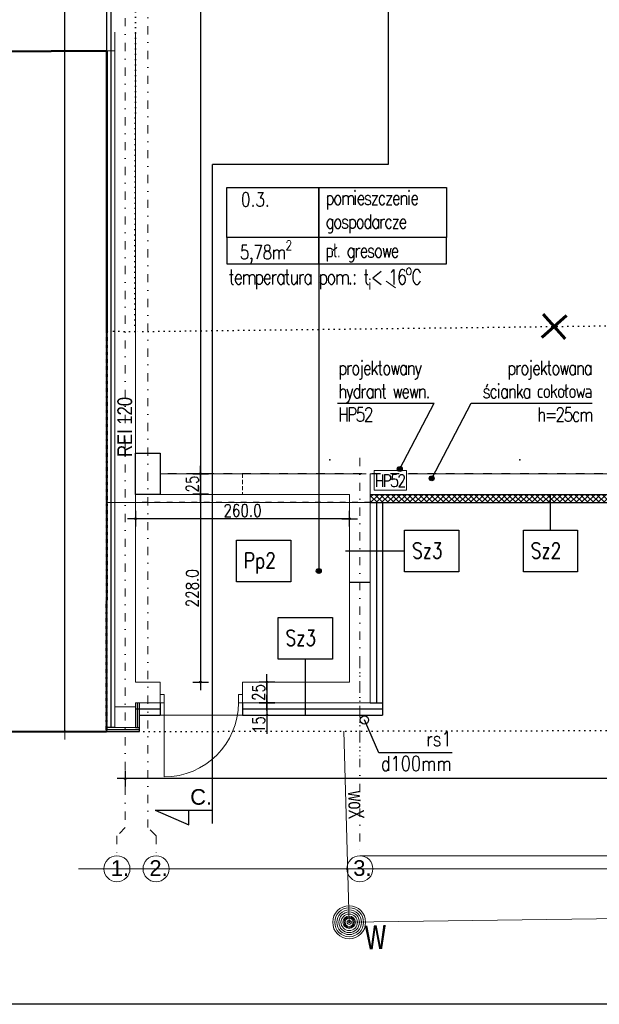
# Model space of a CAD drawing. Header units: millimetres. Extents: x 22865 to 60762, y -18816 to 15611.
# Tile 207 of 256: x 34777 to 35481, y 4731 to 5926. Entities that reach past the tile are written whole.
import ezdxf
from ezdxf.enums import TextEntityAlignment as Align

# ---------------------------------------------------------------- set-up
doc = ezdxf.new("R2010")
doc.units = ezdxf.units.MM
for name, pattern in [('1_12', [3, 1, -1, 0, -1]), ('1_OTDI', [0]), ('1_OTKU', [2, 1.5, -0.5]), ('2_EGBU_A', [0]), ('3_SUWP', [0]), ('DASHED', [15, 7, -8]), ('DASHED2', [0.375, 0.25, -0.125]), ('DOT', [6.35, 0, -6.35])]:
    doc.linetypes.add(name, pattern=pattern)
for name, color, linetype in [('bramy przemyslowe', 5, 'Continuous'), ('ocieplenie-styropianXPS', 7, 'Continuous'), ('ocieplenie-welna', 240, 'Continuous'), ('OPISY', 6, 'Continuous'), ('plyty warstwowe PIR', 200, 'Continuous'), ('RAMLA', 2, 'Continuous'), ('RDZENIE', 3, 'Continuous'), ('sciany murowane', 4, 'Continuous'), ('widokowa', 2, 'Continuous'), ('wyburzenia', 14, 'Continuous'), ('WYMIARY', 6, 'Continuous')]:
    doc.layers.add(name, color=color, linetype=linetype)
for name, color, linetype, lineweight in [('CIENKA', 1, 'Continuous', 13), ('OTK_L_4', 7, '1_OTKU', 18), ('projekt', 6, 'Continuous', 9), ('SUW_E_T_2', 5, 'Continuous', 0), ('SUW_T_5', 5, 'Continuous', 18), ('SUWP_E_T_0', 5, 'Continuous', 0), ('SUWP_L_0', 5, '3_SUWP', 18), ('SUWR_T_0', 5, 'Continuous', 18)]:
    doc.layers.add(name, color=color, linetype=linetype, lineweight=lineweight)
doc.layers.add('EGBB_L_0', color=7, linetype='2_EGBU_A', lineweight=50, true_color=0x804000)
doc.layers.add('OSIE SCIAN', color=151, linetype='Continuous', lineweight=18, plot=False)
doc.layers.add('sciany ppozarowe', color=10, linetype='Continuous', lineweight=18, plot=False)
doc.styles.add('1-100', font='simplex.shx', dxfattribs={"width": 0.8, "height": 15})
doc.styles.add('1-50', font='simplex.shx', dxfattribs={"width": 0.8, "height": 12})
doc.styles.add('CONVERTER_11', font='txt.shx', dxfattribs={"width": 0.9})
doc.styles.add('CONVERTER_14', font='txt.shx', dxfattribs={"width": 0.9})
doc.linetypes.add('BATTING', pattern='A,0.0001,-0.1,[134,ltypeshp.shx,S=0.1,R=0,X=-0.1,Y=0],-0.2,[134,ltypeshp.shx,S=0.1,R=180,X=0.1,Y=0],-0.1', length=0.4001)
doc.dimstyles.new('1-100', dxfattribs={"dimscale": 0.5, "dimtxt": 100, "dimasz": 1, "dimexe": 0.18, "dimexo": 0.0625, "dimgap": 5, "dimtad": 1, "dimdec": 1, "dimzin": 0, "dimdsep": 46, "dimtxsty": '1-100', "dimblk1": 'K', "dimblk2": 'K', "dimsah": 1, "dimcen": 0.09, "dimse1": 1, "dimse2": 1, "dimadec": 0, "dimazin": 0, "dimtfac": 1, "dimtdec": 1, "dimtofl": 0, "dimtmove": 0, "dimatfit": 3, "dimldrblk": 'K', "dimfxl": 0, "dimtolj": 1, "dimtzin": 0, "dimarcsym": 0})
doc.dimstyles.new('ME10_DIM_10', dxfattribs={"dimtxt": 62.5, "dimasz": 62.5, "dimexe": 50, "dimexo": 0, "dimgap": 37.5, "dimtad": 1, "dimdsep": 46, "dimtxsty": 'CONVERTER_11', "dimsah": 1, "dimcen": 0.09, "dimclrd": 2, "dimclre": 2, "dimclrt": 3, "dimadec": 0, "dimazin": 0, "dimtfac": 1, "dimtdec": 4, "dimtix": 1, "dimtmove": 0, "dimatfit": 3, "dimfxl": 0, "dimtolj": 1, "dimtzin": 0, "dimarcsym": 0})
doc.dimstyles.new('ME10_DIM_11', dxfattribs={"dimtxt": 62.5, "dimasz": 62.5, "dimexe": 50, "dimexo": 0, "dimgap": 37.5, "dimtad": 1, "dimdsep": 46, "dimtxsty": 'CONVERTER_11', "dimsah": 1, "dimcen": 0.09, "dimclrd": 2, "dimclre": 2, "dimclrt": 3, "dimadec": 0, "dimazin": 0, "dimtfac": 1, "dimtdec": 4, "dimtix": 1, "dimtmove": 0, "dimatfit": 3, "dimfxl": 0, "dimtolj": 1, "dimtzin": 0, "dimarcsym": 0})
doc.dimstyles.new('ME10_DIM_12', dxfattribs={"dimtxt": 62.5, "dimasz": 62.5, "dimexe": 50, "dimexo": 0, "dimgap": 37.5, "dimtad": 1, "dimdsep": 46, "dimtxsty": 'CONVERTER_11', "dimsah": 1, "dimcen": 0.09, "dimclrd": 2, "dimclre": 2, "dimclrt": 3, "dimadec": 0, "dimazin": 0, "dimtfac": 1, "dimtdec": 4, "dimtix": 1, "dimtmove": 0, "dimatfit": 3, "dimfxl": 0, "dimtolj": 1, "dimtzin": 0, "dimarcsym": 0})

# ---------------------------------------------------------------- blocks, each defined once
blk = doc.blocks.new('4_SUWW')
at = {"linetype": 'Continuous'}
for radius in [0.2, 0.175, 0.15, 0.125, 0.1, 0.075, 0.05, 0.025, 0.00715]:
    blk.add_circle((0, 0), radius, dxfattribs=at)
blk = doc.blocks.new('4_SUPS')
at = {"linetype": 'Continuous'}
blk.add_circle((0, 0), 0.0625, dxfattribs=at)
blk = doc.blocks.new('K')
for p, q in [((-19.1, 0), (19.1, 0)), ((0, -19.1), (0, 19.1))]:
    blk.add_line(p, q)
blk.add_circle((0, 0), 2.02)
blk = doc.blocks.new('*D113')
at = {"layer": 'WYMIARY', "color": 0, "lineweight": -2}
blk.add_line((34997, 7139.6), (34997, 5375.6), dxfattribs=at)
at = {"layer": 'WYMIARY', "color": 0, "linetype": 'ByBlock', "lineweight": -2, "xscale": 0.5, "yscale": 0.5, "zscale": 0.5}
for p, rotation in [((34997, 7140.1), 90), ((34997, 5375.1), 270)]:
    blk.add_blockref('K', p, dxfattribs=dict(at, rotation=rotation))
at = {"layer": 'WYMIARY', "color": 0, "insert": (34987, 6257.6), "char_height": 15, "attachment_point": 5, "rotation": 90, "style": '1-100'}
blk.add_mtext('\\A1;1765.0', dxfattribs=at)
blk = doc.blocks.new('*D347')
at = {"layer": 'WYMIARY', "color": 0, "lineweight": -2}
blk.add_line((34997, 5349.6), (34997, 5122.6), dxfattribs=at)
at = {"layer": 'WYMIARY', "color": 0, "linetype": 'ByBlock', "lineweight": -2, "xscale": 0.5, "yscale": 0.5, "zscale": 0.5}
for p, rotation in [((34997, 5350.1), 90), ((34997, 5122.1), 270)]:
    blk.add_blockref('K', p, dxfattribs=dict(at, rotation=rotation))
at = {"layer": 'WYMIARY', "color": 0, "insert": (34987, 5236.1), "char_height": 15, "attachment_point": 5, "rotation": 90, "style": '1-100'}
blk.add_mtext('\\A1;228.0', dxfattribs=at)
blk = doc.blocks.new('*D784')
at = {"layer": 'WYMIARY', "color": 0, "lineweight": -2}
blk.add_line((34997, 5374.6), (34997, 5350.6), dxfattribs=at)
at = {"layer": 'WYMIARY', "color": 0, "linetype": 'ByBlock', "lineweight": -2, "xscale": 0.5, "yscale": 0.5, "zscale": 0.5}
for p, rotation in [((34997, 5375.1), 90), ((34997, 5350.1), 270)]:
    blk.add_blockref('K', p, dxfattribs=dict(at, rotation=rotation))
at = {"layer": 'WYMIARY', "color": 0, "ltscale": 0.2, "insert": (34987, 5362.6), "char_height": 15, "attachment_point": 5, "rotation": 90, "style": '1-100'}
blk.add_mtext('\\A1;25', dxfattribs=at)
blk = doc.blocks.new('*D785')
at = {"layer": 'WYMIARY', "color": 0, "lineweight": -2}
blk.add_line((35077.6, 5121.6), (35077.6, 5097.6), dxfattribs=at)
at = {"layer": 'WYMIARY', "color": 0, "linetype": 'ByBlock', "lineweight": -2, "xscale": 0.5, "yscale": 0.5, "zscale": 0.5}
for p, rotation in [((35077.6, 5122.1), 90), ((35077.6, 5097.1), 270)]:
    blk.add_blockref('K', p, dxfattribs=dict(at, rotation=rotation))
at = {"layer": 'WYMIARY', "color": 0, "ltscale": 0.2, "insert": (35067.6, 5109.6), "char_height": 15, "attachment_point": 5, "rotation": 90, "style": '1-100'}
blk.add_mtext('\\A1;25', dxfattribs=at)
blk = doc.blocks.new('*D786')
at = {"layer": 'WYMIARY', "color": 0, "lineweight": -2}
for p, q in [((35077.6, 5096.6), (35077.6, 5082.6)), ((35077.6, 5082.1), (35077.6, 5059.4))]:
    blk.add_line(p, q, dxfattribs=at)
at = {"layer": 'WYMIARY', "color": 0, "linetype": 'ByBlock', "lineweight": -2, "xscale": 0.5, "yscale": 0.5, "zscale": 0.5}
for p, rotation in [((35077.6, 5097.1), 90), ((35077.6, 5082.1), 270)]:
    blk.add_blockref('K', p, dxfattribs=dict(at, rotation=rotation))
at = {"layer": 'WYMIARY', "color": 0, "ltscale": 0.2, "insert": (35067.6, 5070.5), "char_height": 15, "attachment_point": 5, "rotation": 90, "style": '1-100'}
blk.add_mtext('\\A1;15', dxfattribs=at)
blk = doc.blocks.new('*D787')
at = {"layer": 'WYMIARY', "color": 0, "lineweight": -2}
blk.add_line((35177.5, 5320.4), (34918.5, 5320.4), dxfattribs=at)
at = {"layer": 'WYMIARY', "color": 0, "linetype": 'ByBlock', "lineweight": -2, "xscale": 0.5, "yscale": 0.5, "zscale": 0.5, "rotation": 180}
blk.add_blockref('K', (34918, 5320.4), dxfattribs=at)
at = {"layer": 'WYMIARY', "color": 0, "linetype": 'ByBlock', "lineweight": -2, "xscale": 0.5, "yscale": 0.5, "zscale": 0.5}
blk.add_blockref('K', (35178, 5320.4), dxfattribs=at)
at = {"layer": 'WYMIARY', "color": 0, "ltscale": 0.2, "insert": (35048, 5330.4), "char_height": 15, "attachment_point": 5, "style": '1-100'}
blk.add_mtext('\\A1;260.0', dxfattribs=at)
blk = doc.blocks.new('*D932')
at = {"layer": 'widokowa', "color": 0, "lineweight": -2}
blk.add_line((38422.5, 5005), (34906, 5005), dxfattribs=at)
at = {"layer": 'widokowa', "color": 0, "linetype": 'ByBlock', "lineweight": -2, "xscale": 0.5, "yscale": 0.5, "zscale": 0.5, "rotation": 180}
blk.add_blockref('K', (34905.5, 5005), dxfattribs=at)
at = {"layer": 'widokowa', "color": 0, "linetype": 'ByBlock', "lineweight": -2, "xscale": 0.5, "yscale": 0.5, "zscale": 0.5}
blk.add_blockref('K', (38423, 5005), dxfattribs=at)
at = {"layer": 'widokowa', "color": 0, "ltscale": 0.2, "insert": (36664.2, 5015), "char_height": 15, "attachment_point": 5, "style": '1-100'}
blk.add_mtext('\\A1;3517.5', dxfattribs=at)
blk = doc.blocks.new('*D1090')
at = {"color": 2, "lineweight": -2}
for p, q in [((1608, 782), (1608, 653)), ((1733, 822), (1733, 653)), ((1621, 663), (1721, 663))]:
    blk.add_line(p, q, dxfattribs=at)
at = {"color": 2}
for points in [[(1621, 665), (1621, 660), (1608, 663)], [(1721, 660), (1721, 665), (1733, 663)]]:
    blk.add_solid(points, dxfattribs=at)
at = {"color": 3, "insert": (1671, 676), "char_height": 12.5, "attachment_point": 5, "style": 'CONVERTER_14'}
blk.add_mtext('\\A1;SA', dxfattribs=at)
blk = doc.blocks.new('*D1091')
at = {"color": 2, "lineweight": -2}
for p, q in [((1649, 885), (1649, 693)), ((1733, 822), (1733, 693)), ((1662, 703), (1721, 703))]:
    blk.add_line(p, q, dxfattribs=at)
at = {"color": 2}
for points in [[(1662, 705), (1662, 700), (1649, 703)], [(1721, 700), (1721, 705), (1733, 703)]]:
    blk.add_solid(points, dxfattribs=at)
at = {"color": 3, "insert": (1691, 716), "char_height": 12.5, "attachment_point": 5, "style": 'CONVERTER_14'}
blk.add_mtext('\\A1;84', dxfattribs=at)
blk = doc.blocks.new('*D1092')
at = {"color": 2, "lineweight": -2}
for p, q in [((1679, 831), (1679, 733)), ((1692, 743), (1721, 743)), ((1733, 822), (1733, 733))]:
    blk.add_line(p, q, dxfattribs=at)
at = {"color": 2}
for points in [[(1692, 745), (1692, 740), (1679, 743)], [(1721, 740), (1721, 745), (1733, 743)]]:
    blk.add_solid(points, dxfattribs=at)
at = {"color": 3, "insert": (1706, 756), "char_height": 12.5, "attachment_point": 5, "style": 'CONVERTER_14'}
blk.add_mtext('\\A1;54', dxfattribs=at)
blk = doc.blocks.new('*D2056')
at = {"layer": 'projekt', "color": 0, "lineweight": -2, "ltscale": 0.2}
blk.add_line((34832.4, 5062.6), (34832.4, 7174.6), dxfattribs=at)
at = {"layer": 'projekt', "color": 0, "linetype": 'ByBlock', "lineweight": -2, "xscale": 0.5, "yscale": 0.5, "zscale": 0.5}
for p, rotation in [((34832.4, 7175.1), 90), ((34832.4, 5062.1), 270)]:
    blk.add_blockref('K', p, dxfattribs=dict(at, rotation=rotation))
at = {"layer": 'projekt', "color": 0, "ltscale": 0.2, "insert": (34822.4, 6118.6), "char_height": 15, "attachment_point": 5, "rotation": 90, "style": '1-100'}
blk.add_mtext('\\A1;2113.0', dxfattribs=at)
blk = doc.blocks.new('brama przekroj poziomy')
for base, p1, dimstyle, override, picture, middle in [((1733.382, 702.504), (1649.382, 885.008), 'ME10_DIM_11', {"dimpost": 'FL=<>'}, '*D1091', (1691.382, 716.254)), ((1733.382, 742.504), (1679.382, 830.983), 'ME10_DIM_12', {"dimpost": 'FT=<>'}, '*D1092', (1706.382, 756.254))]:
    dim = blk.add_linear_dim(base=base, p1=p1, p2=(1733.382, 821.508), dimstyle=dimstyle, override=override)
    dim.commit()
    dim.dimension.update_dxf_attribs({"geometry": picture, "text_midpoint": middle, "text_rotation": 0.0001389})
dim = blk.add_linear_dim(base=(1733.382, 662.504), p1=(1608.382, 781.508), p2=(1733.382, 821.508), text='SA', dimstyle='ME10_DIM_10', override={"dimpost": 'BW=<>'})
dim.commit()
dim.dimension.update_dxf_attribs({"geometry": '*D1090', "text_midpoint": (1670.882, 676.254), "text_rotation": 0.0001389})

msp = doc.modelspace()

# ---------------------------------------------------------------- hatches: boundary and pattern name
at = {"layer": 'OPISY', "transparency": 33554687}
h = msp.add_hatch(color=256, dxfattribs=at)
h.dxf.hatch_style = 1
h.paths.add_polyline_path([(35240.23, 5383.49, 3.5892068), (35241.83, 5380.84, 0.2786131)])
h = msp.add_hatch(color=256, dxfattribs=at)
h.dxf.hatch_style = 1
h.paths.add_polyline_path([(35279.02, 5372.16, 3.5892068), (35280.62, 5369.5, 0.2786131)])
h = msp.add_hatch(color=256, dxfattribs=at)
h.dxf.hatch_style = 1
h.paths.add_polyline_path([(35143.56, 5256.96, 0.4142136), (35140.56, 5259.96, 2.4142136)])
at = {"layer": 'plyty warstwowe PIR', "lineweight": -2, "transparency": 33554687}
h = msp.add_hatch(dxfattribs=at)
h.set_pattern_fill('ANSI37', color=9, scale=1.5)
h.set_pattern_definition([(45, (-62405.5985, 149787.2203), (-3.36759605, 3.36759605), []), (135, (-62405.5985, 149787.2203), (-3.36759605, -3.36759605), [])])
h.paths.add_polyline_path([(35202.97, 5350.06), (35202.97, 5340.06), (35505.47, 5340.06), (35505.47, 5350.06)])

# ---------------------------------------------------------------- linework, layer by layer
at = {"layer": 'bramy przemyslowe', "color": 3, "ltscale": 0.2}
msp.add_line((35177.97, 5243.57), (35202.97, 5243.57), dxfattribs=at)
at = {"layer": 'CIENKA', "color": 2, "ltscale": 0.15}
msp.add_line((35233.85, 5600.85), (35222.22, 5609), dxfattribs=at)
at = {"layer": 'CIENKA', "color": 2}
for p, q in [((35209.6, 5375.06), (35202.97, 5375.06)), ((35490.47, 5375.06), (35248.6, 5375.06)), ((34952.97, 5097.06), (34952.97, 5007.06))]:
    msp.add_line(p, q, dxfattribs=at)
for points in [[(35246.97, 5355.06), (35207.97, 5355.06), (35207.97, 5379.06), (35246.97, 5379.06)], [(34947.97, 5107.06), (34952.97, 5107.06), (34952.97, 5097.06), (34947.97, 5097.06)], [(35047.97, 5107.06), (35042.97, 5107.06), (35042.97, 5097.06), (35047.97, 5097.06)]]:
    msp.add_lwpolyline(points, close=True, dxfattribs=at)
msp.add_arc((34952.97, 5097.06), 90, 270, 0, dxfattribs=at)
at = {"layer": 'EGBB_L_0', "linetype": '2_EGBU_A'}
for p, q in [((34883.14, 5888.44), (34577.69, 5887.04)), ((34883.08, 5548.36), (34883.14, 5888.44)), ((34207.78, 5060.74), (34882.99, 5062.12))]:
    msp.add_line(p, q, dxfattribs=at)
at = {"layer": 'EGBB_L_0', "linetype": 'DASHED', "ltscale": 0.02}
msp.add_line((34882.99, 5062.12), (34883.08, 5548.36), dxfattribs=at)
at = {"layer": 'ocieplenie-styropianXPS', "color": 0, "linetype": 'BATTING', "ltscale": 15}
for p, q in [((35210.47, 5340.06), (35210.47, 5097.06)), ((34917.97, 5089.56), (34947.97, 5089.56)), ((35047.97, 5089.56), (35217.97, 5089.56))]:
    msp.add_line(p, q, dxfattribs=at)
at = {"layer": 'ocieplenie-styropianXPS'}
for p, q in [((35217.97, 5340.06), (35217.97, 5082.06)), ((34947.97, 5097.06), (34947.97, 5082.06)), ((35047.97, 5097.06), (35047.97, 5082.06)), ((35202.97, 5097.06), (35217.97, 5097.06)), ((34922.99, 5082.06), (34947.97, 5082.06)), ((35047.97, 5082.06), (35217.97, 5082.06))]:
    msp.add_line(p, q, dxfattribs=at)
at = {"layer": 'ocieplenie-welna'}
for p, q in [((34882.97, 7135.06), (34882.97, 5062.06)), ((34922.99, 5062.06), (34922.99, 5097.06)), ((34892.97, 5067.06), (34882.97, 5067.06)), ((34882.97, 5062.06), (34922.99, 5062.06)), ((34917.97, 5067.06), (34922.99, 5067.06))]:
    msp.add_line(p, q, dxfattribs=at)
at = {"layer": 'ocieplenie-welna', "linetype": 'BATTING', "ltscale": 12}
msp.add_line((34887.97, 7135.06), (34887.97, 5067.06), dxfattribs=at)
at = {"layer": 'ocieplenie-welna', "linetype": 'BATTING', "ltscale": 6}
for p, q in [((34920.49, 5067.06), (34920.49, 5097.06)), ((34882.97, 5064.56), (34922.99, 5064.56))]:
    msp.add_line(p, q, dxfattribs=at)
at = {"layer": 'OPISY'}
for p, q in [((35140.56, 5629.84), (35140.56, 5256.96)), ((35163.27, 5460.56), (35280.73, 5460.56)), ((35238.83, 5380.84), (35280.73, 5460.56)), ((35277.62, 5369.5), (35325.48, 5460.56)), ((35325.48, 5460.56), (35472.61, 5460.56))]:
    msp.add_line(p, q, dxfattribs=at)
for points in [[(35029, 5722.47), (35140.56, 5722.47), (35140.56, 5661.77), (35029, 5661.77)], [(35140.56, 5722.47), (35295.49, 5722.47), (35295.49, 5661.77), (35140.56, 5661.77)], [(35140.56, 5661.77), (35029, 5661.77), (35029, 5629.84), (35140.56, 5629.84)], [(35295.49, 5661.77), (35140.56, 5661.77), (35140.56, 5629.84), (35295.49, 5629.84)]]:
    msp.add_lwpolyline(points, close=True, dxfattribs=at)
at = {"layer": 'OPISY', "color": 3, "linetype": 'Continuous'}
for points in [[(35244.81, 5306.68), (35310.75, 5306.68), (35310.75, 5255.91), (35244.81, 5255.91)], [(35388.9, 5306.68), (35454.85, 5306.68), (35454.85, 5255.91), (35388.9, 5255.91)], [(35040.56, 5294.59), (35106.51, 5294.59), (35106.51, 5243.82), (35040.56, 5243.82)], [(35091.25, 5200.69), (35157.2, 5200.69), (35157.2, 5149.92), (35091.25, 5149.92)]]:
    msp.add_lwpolyline(points, close=True, dxfattribs=at)
at = {"layer": 'OPISY'}
for centre in [(35238.83, 5380.84), (35277.62, 5369.5), (35140.56, 5256.96)]:
    msp.add_circle(centre, 3, dxfattribs=at)
at = {"layer": 'OSIE SCIAN', "linetype": '1_12', "lineweight": 15, "ltscale": 10}
for p, q in [((34905.47, 7222.56), (34905.47, 4945.56)), ((34932.97, 7152.56), (34932.97, 4945.56)), ((35190.47, 5394.33), (35190.47, 5032.06)), ((35190.47, 5149.22), (35190.47, 4911.36)), ((34905.47, 4945.56), (34895.47, 4935.56)), ((34942.97, 4935.56), (34932.97, 4945.56)), ((34895.47, 4935.56), (34895.47, 4911.36)), ((34942.97, 4935.56), (34942.97, 4911.36))]:
    msp.add_line(p, q, dxfattribs=at)
at = {"layer": 'OSIE SCIAN', "lineweight": 15, "ltscale": 10}
for centre in [(34895.47, 4895.56), (34942.97, 4895.56), (35190.47, 4895.56)]:
    msp.add_circle(centre, 15.8, dxfattribs=at)
at = {"layer": 'OTK_L_4', "linetype": '1_OTKU'}
msp.add_line((34883.14, 5888.44), (34883.08, 5548.36), dxfattribs=at)
at = {"layer": 'plyty warstwowe PIR', "color": 9, "linetype": 'DASHED', "lineweight": -2, "ltscale": 1.5}
msp.add_line((36092.97, 5375.06), (34947.97, 5375.06), dxfattribs=at)
at = {"layer": 'plyty warstwowe PIR', "lineweight": -2}
for p, q in [((35202.97, 5350.06), (35616.72, 5350.06)), ((35202.97, 5340.06), (35616.72, 5340.06)), ((35213.55, 5036.41), (35195.97, 5076.22)), ((35302.37, 5036.41), (35213.55, 5036.41))]:
    msp.add_line(p, q, dxfattribs=at)
at = {"layer": 'plyty warstwowe PIR', "linetype": 'DASHED', "lineweight": -2}
msp.add_line((35202.97, 5340.06), (34917.97, 5340.06), dxfattribs=at)
at = {"layer": 'plyty warstwowe PIR', "lineweight": -2}
msp.add_circle((35195.97, 5076.22), 5, dxfattribs=at)
at = {"layer": 'projekt', "color": 3, "ltscale": 0.2}
msp.add_line((35047.97, 5097.06), (35047.97, 5082.06), dxfattribs=at)
at = {"layer": 'projekt', "color": 2, "ltscale": 0.2}
for p, q in [((35190.47, 4911.36), (36831.51, 4911.36)), ((34848.95, 4895.56), (39359.74, 4895.56))]:
    msp.add_line(p, q, dxfattribs=at)
at = {"layer": 'projekt', "color": 3, "ltscale": 0.2}
for points in [[(35202.97, 5340.06), (35202.97, 5097.06), (35047.97, 5097.06), (35047.97, 5122.06), (35177.97, 5122.06), (35177.97, 5350.06), (34917.97, 5350.06), (34917.97, 5122.06), (34947.97, 5122.06), (34947.97, 5082.06)], [(34922.99, 5062.05), (34922.99, 5082.06), (35217.97, 5082.06), (35217.97, 5340.06)]]:
    msp.add_lwpolyline(points, dxfattribs=at)
at = {"layer": 'projekt', "color": 5, "ltscale": 0.2}
msp.add_lwpolyline([(35217.97, 5340.06), (34882.97, 5340.06), (34882.97, 5062.06), (34922.99, 5062.05), (34922.99, 5082.06), (35217.97, 5082.06), (35217.97, 5340.06)], dxfattribs=at)
at = {"layer": 'RAMLA', "color": 2}
msp.add_lwpolyline([(32935.14, 7571.04), (41465.43, 7571.04), (41465.43, 4731.04), (32935.14, 4731.04)], close=True, dxfattribs=at)
at = {"layer": 'RDZENIE'}
msp.add_lwpolyline([(34917.97, 5400.06), (34947.97, 5400.06), (34947.97, 5350.06), (34917.97, 5350.06)], close=True, dxfattribs=at)
at = {"layer": 'sciany murowane', "linetype": '1_OTDI', "lineweight": 15, "ltscale": 0.02}
for p, q in [((34892.97, 5911.06), (34892.97, 5067.06)), ((34917.97, 5911.06), (34917.97, 5122.06)), ((35197.97, 5375.06), (34947.97, 5375.06)), ((35202.97, 5375.06), (35202.97, 5097.06)), ((35177.97, 5350.06), (34947.97, 5350.06)), ((35177.97, 5350.06), (35177.97, 5122.06)), ((35177.97, 5350.06), (35177.97, 5122.06)), ((34917.97, 5122.06), (34947.97, 5122.06)), ((34947.97, 5122.06), (34947.97, 5097.06)), ((35047.97, 5122.06), (35047.97, 5097.06)), ((35047.97, 5122.06), (35177.97, 5122.06)), ((34917.97, 5097.06), (34947.97, 5097.06)), ((34917.97, 5097.06), (34917.97, 5067.06)), ((35047.97, 5097.06), (35202.97, 5097.06))]:
    msp.add_line(p, q, dxfattribs=at)
at = {"layer": 'sciany murowane', "linetype": 'DASHED2', "lineweight": 15, "ltscale": 20}
msp.add_line((35047.97, 5375.06), (35047.97, 5350.06), dxfattribs=at)
at = {"layer": 'sciany ppozarowe', "linetype": '1_OTDI', "lineweight": 15, "ltscale": 0.02}
msp.add_line((34882.97, 5888.56), (34892.97, 5888.56), dxfattribs=at)
at = {"layer": 'sciany ppozarowe', "color": 4, "linetype": '1_OTDI', "lineweight": 15, "ltscale": 0.02}
for p, q in [((34892.97, 5092.06), (34917.97, 5092.06)), ((34892.97, 5067.06), (34917.97, 5067.06))]:
    msp.add_line(p, q, dxfattribs=at)
at = {"layer": 'SUWP_L_0', "linetype": '3_SUWP'}
for p in [(35170.93, 5062.71), (38112.55, 4872.63)]:
    msp.add_line(p, (35177.45, 4830.62), dxfattribs=at)
at = {"layer": 'wyburzenia', "linetype": 'DOT'}
for p, q in [((34920.57, 6722.82), (34917.04, 5547.65)), ((37274.58, 5576.27), (34917.04, 5547.65)), ((34917.04, 5547.65), (34883.08, 5548.36)), ((34882.99, 5062.12), (37885.34, 5068.25))]:
    msp.add_line(p, q, dxfattribs=at)
at = {"layer": 'wyburzenia', "color": 10, "lineweight": 60}
for p, q in [((35441.31, 5567.03), (35411.32, 5540.57)), ((35439.55, 5538.79), (35413.09, 5568.79))]:
    msp.add_line(p, q, dxfattribs=at)
at = {"layer": 'WYMIARY', "color": 3}
for p, q in [((35224.97, 7528.82), (35224.97, 5750.44)), ((35224.97, 5750.44), (35011.6, 5750.44)), ((35011.6, 4950.36), (35011.6, 5750.44)), ((35421.88, 5306.68), (35421.88, 5350.06)), ((35244.81, 5281.3), (35172.97, 5281.3)), ((35124.23, 5082.06), (35124.23, 5149.92)), ((34942.06, 4966.83), (34982.66, 4949.03)), ((34942.06, 4966.83), (35011.6, 4966.83)), ((34982.66, 4949.03), (34982.66, 4966.83))]:
    msp.add_line(p, q, dxfattribs=at)
at = {"layer": 'WYMIARY'}
for p in [(35153.8, 5391.9), (35384.63, 5391.9)]:
    msp.add_point(p, dxfattribs=at)

# ---------------------------------------------------------------- block references
at = {"xscale": -0.1, "yscale": 0.1, "zscale": 0.1}
for p in [(36140.05, 5267.91), (36767.55, 5267.91), (37912.55, 5267.91)]:
    msp.add_blockref('brama przekroj poziomy', p, dxfattribs=at)
at = {"layer": 'SUW_T_5', "xscale": 100, "yscale": 100, "zscale": 100, "rotation": 311.4128218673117}
msp.add_blockref('4_SUWW', (35177.45, 4830.62), dxfattribs=at)
at = {"layer": 'SUWR_T_0', "xscale": 100, "yscale": 100, "zscale": 100, "rotation": 311.4128218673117}
msp.add_blockref('4_SUPS', (35177.45, 4830.62), dxfattribs=at)

# ---------------------------------------------------------------- texts
at = {"layer": 'CIENKA', "color": 2, "ltscale": 0.15, "insert": (35031, 5689.09), "char_height": 18, "width": 927.0077, "attachment_point": 1, "style": '1-50'}
msp.add_mtext('\\A1;{\\T0.95;\\Fsimplex8|c238;\\P\\P\\T0.8;temperatura pom.: t{\\H0.7x;\\S^ i;}< 16{\\H0.7x;\\So^ ;}C}', dxfattribs=at)
at = {"layer": 'CIENKA', "color": 2, "insert": (34984.47, 4992.3), "char_height": 19, "width": 655.4139, "attachment_point": 1, "style": '1-50'}
msp.add_mtext('{\\W1;\\fArial|b0|i0|c238|p34;C.}', dxfattribs=at)
at = {"layer": 'OPISY', "color": 1, "char_height": 17, "width": 183.8811, "attachment_point": 4, "style": '1-100'}
for s, insert in [('{\\Fsimplex8|c238;0.3.}', (35046.05, 5708.15)), ('\\A1;{\\T0.95;\\Fsimplex8|c238;5,78m{\\H0.7x;\\S2^ ;}}', (35044.62, 5644.31))]:
    msp.add_mtext(s, dxfattribs=dict(at, insert=insert))
at = {"layer": 'OPISY', "char_height": 17, "width": 302.1591, "attachment_point": 4, "style": '1-100'}
for s, insert in [('{\\T0.8;\\Fsimplex8|c238;pomieszczenie\\Pgospodarcze}', (35148.65, 5692.81)), ('{\\T0.8;\\Fsimplex8|c238;pł. gresowe}', (35148.65, 5643.26)), ('\\pxql;{\\T0.8;\\Fsimplex8|c238;projektowany\\Phydrant wewn.\\PHP52}', (35164.09, 5475.37)), ('\\pxqr;{\\T0.8;\\Fsimplex8|c238;projektowana\\Pścianka cokołowa\\Ph=25cm}', (35169.33, 5475.37)), ('\\pxqr;{\\T0.8;\\Fsimplex8|c238;\\P\\T0.75;\\H0.882353x;HP52}', (34942.67, 5380.72))]:
    msp.add_mtext(s, dxfattribs=dict(at, insert=insert))
at = {"layer": 'OPISY', "color": 3, "linetype": 'Continuous', "char_height": 19, "width": 655.4139, "attachment_point": 1, "style": '1-50'}
for s, insert in [('{\\Fsimplex,bigfont|c238;Sz3}', (35253.74, 5291.36)), ('{\\Fsimplex,bigfont|c238;Sz2}', (35397.84, 5291.36)), ('{\\Fsimplex,bigfont|c238;Pp2}', (35049.5, 5279.27)), ('{\\Fsimplex,bigfont|c238;Sz3}', (35100.19, 5185.37))]:
    msp.add_mtext(s, dxfattribs=dict(at, insert=insert))
at = {"layer": 'OSIE SCIAN', "linetype": '1_12', "lineweight": 15, "ltscale": 10, "char_height": 19, "width": 655.4139, "attachment_point": 1, "style": '1-50'}
for s, insert in [('{\\W1;\\fArial|b0|i0|c238|p34;1.}', (34888.05, 4905.94)), ('{\\W1;\\fArial|b0|i0|c238|p34;2.}', (34934.93, 4905.94)), ('{\\W1;\\fArial|b0|i0|c238|p34;3.}', (35182.43, 4905.94))]:
    msp.add_mtext(s, dxfattribs=dict(at, insert=insert))
at = {"layer": 'plyty warstwowe PIR', "lineweight": -2, "insert": (34646.36, 5062.29), "char_height": 18, "width": 655.4139, "attachment_point": 1, "style": '1-50'}
msp.add_mtext('\\pxqr;{\\Fsimplex,bigfont|c238;rs1\\Pd100mm}', dxfattribs=at)
at = {"layer": 'projekt', "color": 10, "linetype": '1_OTDI', "lineweight": 15, "ltscale": 0.02, "insert": (34895.97, 5468.25), "char_height": 18, "width": 655.4139, "attachment_point": 3, "rotation": 90, "style": '1-50'}
msp.add_mtext('{\\fArial|b0|i0|c238|p34;REI 120}', dxfattribs=at)
at = {"layer": 'SUW_E_T_2', "lineweight": 9, "width": 0.7}
msp.add_text('w', height=37.5, rotation=1.7029, dxfattribs=at).set_placement((35209.43, 4816.78), align=Align.MIDDLE)
at = {"layer": 'SUWP_E_T_0', "lineweight": 9, "width": 0.7}
msp.add_text('woX', height=18.75, rotation=271.60879, dxfattribs=at).set_placement((35185.78, 4973.04), align=Align.MIDDLE)

# ---------------------------------------------------------------- dimensions: what is measured, and where the dimension line sits
at = {"layer": 'projekt', "ltscale": 0.2}
dim = msp.add_linear_dim(base=(34832.36, 7175.06), p1=(34882.97, 5062.06), p2=(34882.97, 7175.06), angle=90, dimstyle='1-100', dxfattribs=at)
dim.commit()
dim.dimension.update_dxf_attribs({"geometry": '*D2056', "text_midpoint": (34822.36, 6118.56)})
at = {"layer": 'widokowa', "color": 1}
dim = msp.add_linear_dim(base=(34905.47, 5005.02), p1=(38422.97, 5313.59), p2=(34905.47, 5313.59), dimstyle='1-100', dxfattribs=at)
dim.commit()
dim.dimension.update_dxf_attribs({"geometry": '*D932', "text_midpoint": (36664.22, 5015.02)})
at = {"layer": 'WYMIARY'}
for base, p1, p2, override, picture, middle in [((34997.02, 5375.06), (34941.01, 7140.06), (34974.89, 5375.06), {"dimtxsty": '1-100', "dimldrblk": 'K'}, '*D113', (34987.02, 6257.56)), ((34997.02, 5350.06), (35019, 5375.06), (35019, 5350.06), {"dimdec": 0}, '*D784', (34987.02, 5362.56)), ((35077.64, 5097.06), (35062.63, 5122.06), (35062.06, 5097.06), {"dimdec": 0, "dimtxsty": '1-100', "dimldrblk": 'K'}, '*D785', (35067.64, 5109.56)), ((35077.64, 5082.06), (35096.02, 5097.06), (35096.02, 5082.06), {"dimdec": 0, "dimtxsty": '1-100', "dimldrblk": 'K'}, '*D786', (35067.64, 5070.49))]:
    dim = msp.add_linear_dim(base=base, p1=p1, p2=p2, angle=90, dimstyle='1-100', override=override, dxfattribs=at)
    dim.commit()
    dim.dimension.update_dxf_attribs({"geometry": picture, "text_midpoint": middle})
dim = msp.add_linear_dim(base=(34997.02, 5122.06), p1=(35231.17, 5350.06), p2=(35047.97, 5122.06), angle=90, dimstyle='1-100', dxfattribs=at)
dim.commit()
dim.dimension.update_dxf_attribs({"geometry": '*D347', "text_midpoint": (34987.02, 5236.06)})
dim = msp.add_linear_dim(base=(34917.97, 5320.37), p1=(35177.97, 5327.4), p2=(34917.97, 5327.4), dimstyle='1-100', dxfattribs=at)
dim.commit()
dim.dimension.update_dxf_attribs({"geometry": '*D787', "text_midpoint": (35047.97, 5330.37)})

doc.saveas('drawing.dxf')
